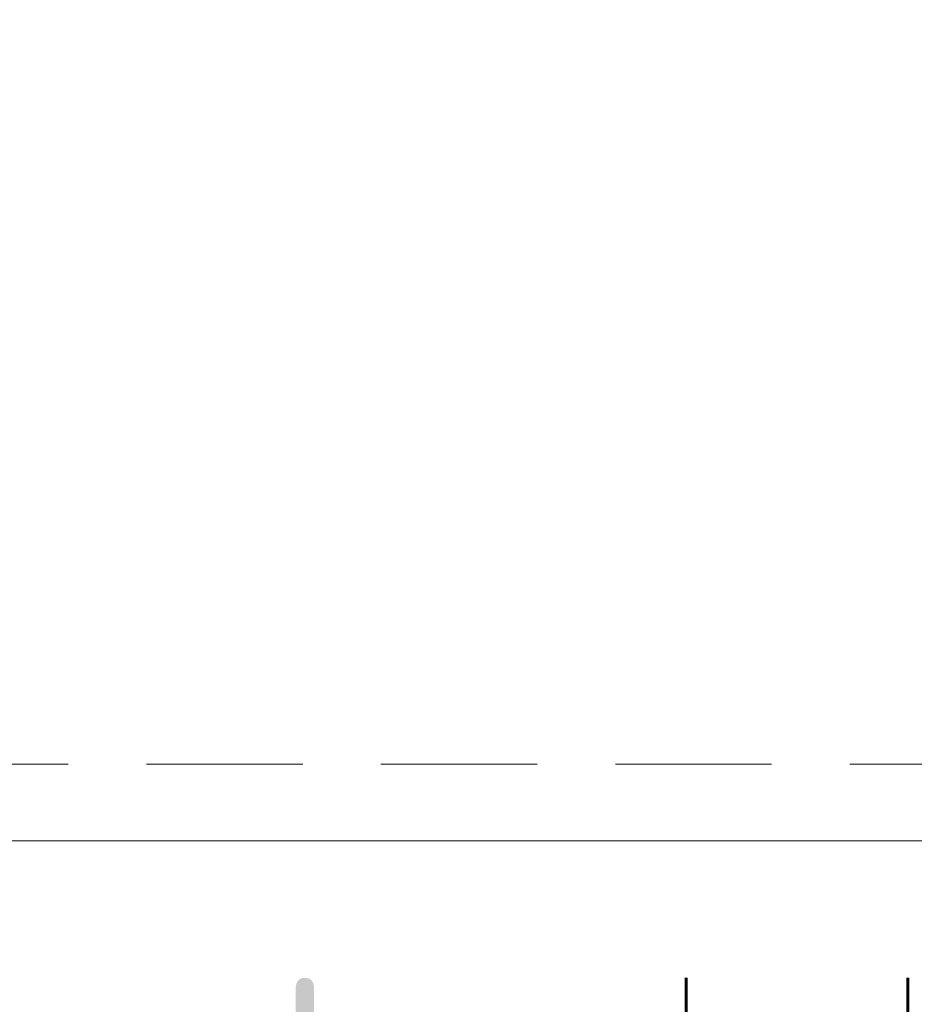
# Model space of a CAD drawing. Header units: millimetres. Extents: x 16720 to 74016, y 25810 to 81213.
# Tile 45 of 256: x 32396 to 32454, y 30372 to 30436. Entities that reach past the tile are written whole.
import ezdxf
from ezdxf import colors
from ezdxf.entities.mleader import LeaderData, LeaderLine
from ezdxf.math import Vec2, Vec3

# ---------------------------------------------------------------- set-up
doc = ezdxf.new("R2010")
doc.units = ezdxf.units.MM
doc.linetypes.add('HIDDENX2', pattern=[19.05, 12.7, -6.35])
for name, color, linetype, lineweight in [('_OPISY', 110, 'Continuous', 9), ('_PRZERYWANE', 252, 'HIDDENX2', 9), ('_WIDOKOWE', 252, 'Continuous', 9), ('_WYMIAR', 151, 'Continuous', 9)]:
    doc.layers.add(name, color=color, linetype=linetype, lineweight=lineweight)
doc.styles.add('ROMANS', font='romans.shx', dxfattribs={"width": 0.8, "height": 17})

# ---------------------------------------------------------------- blocks, each defined once
blk = doc.blocks.new('rampa załadunkowa')
at = {"layer": '_PRZERYWANE', "ltscale": 0.8}
blk.add_lwpolyline([(-170, -285), (-170, -5), (-100, -5)], dxfattribs=at)
at = {"layer": '_WIDOKOWE'}
blk.add_lwpolyline([(-175, 0), (-100, 0), (-100, -285), (-175, -285)], close=True, dxfattribs=at)

msp = doc.modelspace()

# ---------------------------------------------------------------- block references
at = {"layer": '_WYMIAR', "rotation": 90}
msp.add_blockref('rampa załadunkowa', (32312.19, 30557.425), dxfattribs=at)

# ---------------------------------------------------------------- leaders
at = {"layer": '_OPISY'}
ml = msp.add_multileader_mtext('Standard', dxfattribs=at)
ml.set_content('{\\Fsimplex|c238;słupek stalowy do mocowania \\Pbramy przemysłowej }', color=256, style='ROMANS')
ml.set_leader_properties()
ml.build(insert=Vec2(0, 0))
ml.multileader.update_dxf_attribs({"dogleg_length": 4, "arrow_head_size": 6})
ctx = ml.context
ctx.base_point, ctx.char_height, ctx.arrow_head_size, ctx.landing_gap_size, ctx.plane_origin, ctx.plane_x_axis, ctx.plane_y_axis = Vec3(32371.045, 30364.19), 14, 6, 3, Vec3(32845.293, 30012.938), Vec3(1, 0, 0), Vec3(0, 1, 0)
ctx.text_align_type = 2
notes = []
notes.append((ctx, [(1, (1, 1, 0), (32366.471, 30364.19), (1, 0, 0), 4.574, [(0, [(32339.209, 30400.425)], 0, [])])]))
ctx.mtext.insert, ctx.mtext.text_direction, ctx.mtext.flow_direction = Vec3(32374.045, 30373.524), Vec3(1, 0, 0), 5
for ctx, leaders in notes:
    for number, flags, end, landing, length, lines in leaders:
        leader = LeaderData()
        leader.index, (leader.has_last_leader_line, leader.has_dogleg_vector, leader.attachment_direction) = number, flags
        leader.last_leader_point, leader.dogleg_vector, leader.dogleg_length = Vec3(end), Vec3(landing), length
        for number, points, colour, breaks in lines:
            line = LeaderLine()
            line.index, line.vertices, line.color, line.breaks = number, Vec3.list(points), colors.encode_raw_color(colour), breaks
            leader.lines.append(line)
        ctx.leaders.append(leader)

doc.saveas('drawing.dxf')
